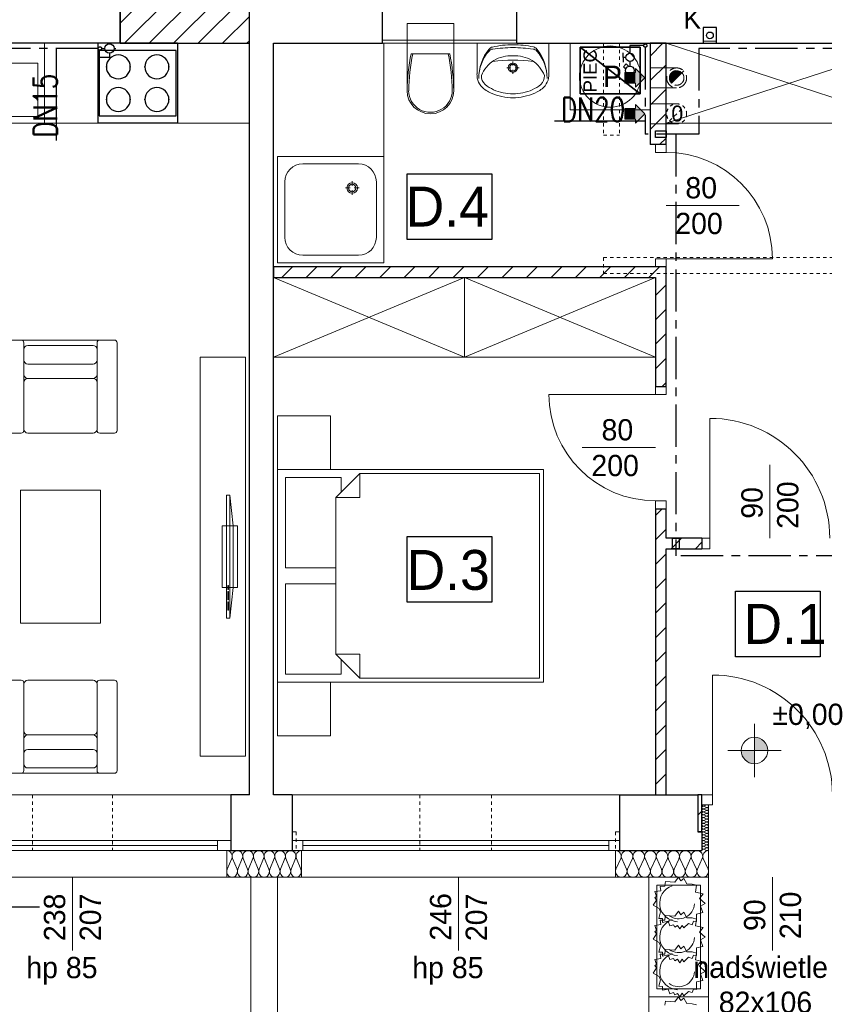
# Model space of a CAD drawing. Extents: x -220425 to -32551, y -64521 to 77206.
# Tile 22 of 59: x -174528 to -168483, y -11171 to -3767. Entities that reach past the tile are written whole.
import ezdxf
from ezdxf.lldxf.tags import DXFTag

# ---------------------------------------------------------------- set-up
doc = ezdxf.new("R2010")
doc.units = 0
doc.header["$MEASUREMENT"] = 0
for name, pattern in [('Hidden Line', [50, 25, -25]), ('Krawędzie ukryte', [150, 100, -50]), ('MITTE', [50.8, 31.75, -6.35, 6.35, -6.35])]:
    doc.linetypes.add(name, pattern=pattern)
for name, color, linetype in [('#op-kan-san', 3, 'Continuous'), ('#opisy', 252, 'Continuous'), ('_MK_opis gazu', 3, 'Continuous'), ('armatura', 6, 'Continuous'), ('Drzwi ArchiCAD', 7, 'Continuous')]:
    doc.layers.add(name, color=color, linetype=linetype)
for name, color, linetype, lineweight, true_color in [('Arch drzwi_Nr_Pióra__4', 7, 'Continuous', 9, 0x029e21), ('Arch obudowy GK_Nr_Pióra__9', 7, 'Continuous', 13, 0x3dad99), ('Arch ocieplenie_Nr_Pióra__22', 7, 'Continuous', 9, 0x7f7f7f), ('Arch okna_Nr_Pióra__4', 7, 'Continuous', 9, 0x029e21), ('arch wypelnienia_Nr_Pióra__89', 7, 'Continuous', 20, 0x71cebe), ('Arch wyposarzenie_Nr_Pióra__4', 7, 'Continuous', 9, 0x029e21), ('Arch wyposarzenie_Nr_Pióra__9', 7, 'Continuous', 13, 0x3dad99), ('Arch wyposazenie_Nr_Pióra__9', 7, 'Continuous', 13, 0x3dad99)]:
    doc.layers.add(name, color=color, linetype=linetype, lineweight=lineweight, true_color=true_color)
for name, color, linetype, lineweight in [('Arch IS_Nr_Pióra__52', 34, 'Continuous', 25), ('Arch kominy_Nr_Pióra__1', 7, 'Continuous', 25), ('Arch kominy_Nr_Pióra__10', 134, 'Continuous', 18), ('Arch kominy_Nr_Pióra__21', 7, 'Continuous', 9), ('Arch opisy_Nr_Pióra__21', 7, 'Continuous', 9), ('Arch schody_Nr_Pióra__21', 7, 'Continuous', 9), ('Arch wyburzenia_Nr_Pióra__46', 5, 'Continuous', 13), ('arch wypelnienia_Nr_Pióra__21', 7, 'Continuous', 9), ('Arch wyposazenie_Nr_Pióra__100', 2, 'Continuous', 25), ('Arch wyposazenie_Nr_Pióra__26', 5, 'Continuous', 35), ('Arch ściany nośne_Nr_Pióra__21', 7, 'Continuous', 9), ('Arch ściany nośne_Nr_Pióra__27', 7, 'Continuous', 30), ('Drzwi ArchiCAD_Nr_Pióra__27', 7, 'Continuous', 30), ('Drzwi ArchiCAD_Nr_Pióra__5', 7, 'Continuous', 13), ('INWENT OPISY_Nr_Pióra__52', 34, 'Continuous', 25), ('INWENT RZĘDNE_Nr_Pióra__21', 7, 'Continuous', 9), ('INWENT.ŚCIANY_Nr_Pióra__1', 7, 'Continuous', 25), ('INWENT.ŚCIANY_Nr_Pióra__101', 8, 'Continuous', 13), ('IS_Zimna_woda', 5, 'SOLID', 30)]:
    doc.layers.add(name, color=color, linetype=linetype, lineweight=lineweight)
doc.styles.add('GENERATED_STYLE_2', font='txt')
doc.styles.add('GENERATED_STYLE_4', font='txt')
doc.styles.add('GENERATED_STYLE_6', font='txt')
doc.styles.add('GENERATED_STYLE_8', font='arial.ttf')
doc.styles.add('ROMANS', font='romans.shx', dxfattribs={"width": 0.85, "height": 0.11})
tags = doc.linetypes.add('SOLID', pattern=[10, 10, 0]).pattern_tags.tags
tags[6:7] = [DXFTag(74, 4), DXFTag(75, 0), DXFTag(340, '0'), DXFTag(46, 0.0), DXFTag(50, 0.0), DXFTag(44, 0.0), DXFTag(45, 0.0)]
tags[4:5] = [DXFTag(74, 4), DXFTag(75, 0), DXFTag(340, '0'), DXFTag(46, 0.0), DXFTag(50, 0.0), DXFTag(44, 0.0), DXFTag(45, 0.0)]
pattern_1 = [(45, (197252.38, 10015.15), (-91.92388, 91.92388), [])]

# ---------------------------------------------------------------- blocks, each defined once
blk = doc.blocks.new('A$C68B6B573')
at = {"layer": 'Arch ściany nośne_Nr_Pióra__21', "linetype": 'Continuous'}
h = blk.add_hatch(dxfattribs=at)
h.set_pattern_fill('Common_Brick', color=252, style=0, pattern_type=2)
h.set_pattern_definition(pattern_1)
h.paths.add_polyline_path([(23480, 6070), (24450, 6070), (24450, 6490), (23480, 6490)], flags=0)
h = blk.add_hatch(dxfattribs=at)
h.set_pattern_fill('Common_Brick', color=252, style=0, pattern_type=2)
h.set_pattern_definition(pattern_1)
h.paths.add_polyline_path([(27580, 6070), (27460, 6070), (27460, 5310), (27500, 5310), (27580, 5310)], flags=0)
h = blk.add_hatch(dxfattribs=at)
h.set_pattern_fill('Common_Brick', color=252, style=0, pattern_type=2)
h.set_pattern_definition(pattern_1)
h.paths.add_polyline_path([(27460, 4390), (24630, 4390), (24630, 4310), (27460, 4310)], flags=0)
h = blk.add_hatch(dxfattribs=at)
h.set_pattern_fill('Common_Brick', color=252, style=0, pattern_type=2)
h.set_pattern_definition(pattern_1)
h.paths.add_polyline_path([(27460, 4310), (27580, 4310), (27580, 4390), (27500, 4390), (27460, 4390)], flags=0)
h = blk.add_hatch(dxfattribs=at)
h.set_pattern_fill('Common_Brick', color=252, style=0, pattern_type=2)
h.set_pattern_definition(pattern_1)
h.paths.add_polyline_path([(27580, 4310), (27500, 4310), (27500, 3490), (27580, 3490)], flags=0)
h = blk.add_hatch(dxfattribs=at)
h.set_pattern_fill('Common_Brick', color=252, style=0, pattern_type=2)
h.set_pattern_definition(pattern_1)
h.paths.add_polyline_path([(27500, 2570), (27500, 420), (27580, 420), (27580, 2570)], flags=0)
h = blk.add_hatch(dxfattribs=at)
h.set_pattern_fill('Common_Brick', color=252, style=0, pattern_type=2)
h.set_pattern_definition(pattern_1)
h.paths.add_polyline_path([(27580, 2270), (27850, 2270), (27850, 2350), (27580, 2350)], flags=0)
h = blk.add_hatch(dxfattribs=at)
h.set_pattern_fill('Common_Brick', color=252, style=0, pattern_type=2)
h.set_pattern_definition(pattern_1)
h.paths.add_polyline_path([(27850, 140), (27850, 420), (27820, 420), (27820, 140)], flags=0)
at = {"layer": 'INWENT RZĘDNE_Nr_Pióra__21', "linetype": 'Continuous'}
for points in [[(28244.6, 752.2), (28344.6, 752.2), (28337, 790.5), (28315.3, 822.9), (28282.9, 844.6), (28244.6, 852.2)], [(28244.6, 752.2), (28144.6, 752.2), (28152.2, 713.9), (28173.9, 681.5), (28206.3, 659.8), (28244.6, 652.2)]]:
    blk.add_hatch(color=252, dxfattribs=at).paths.add_polyline_path(points, flags=0)
at = {"color": 252}
for p, q in [((25635, 4595.4), (25635, 5089.5)), ((25635, 5089.5), (26270.3, 5089.5)), ((26270.3, 5089.5), (26270.3, 4595.4)), ((26270.3, 4595.4), (25635, 4595.4)), ((25635, 1868.5), (25635, 2362.6)), ((25635, 2362.6), (26270.3, 2362.6)), ((26270.3, 2362.6), (26270.3, 1868.5)), ((28102, 1457.3), (28102, 1951.5)), ((28102, 1951.5), (28737.3, 1951.5)), ((28737.3, 1951.5), (28737.3, 1457.3)), ((26270.3, 1868.5), (25635, 1868.5)), ((28737.3, 1457.3), (28102, 1457.3))]:
    blk.add_line(p, q, dxfattribs=at)
at = {"layer": 'Arch IS_Nr_Pióra__52', "color": 252, "linetype": 'Continuous'}
blk.add_circle((27910, 6130), 25, dxfattribs=at)
at = {"layer": 'Arch kominy_Nr_Pióra__1', "color": 252, "linetype": 'Continuous'}
for points in [[(27350, 5770), (27270, 5850), (27350, 5850)], [(27270, 5770), (27270, 5850), (27350, 5770)], [(27350, 5740), (27350, 5880), (27420, 5810)], [(27350, 5500), (27270, 5580), (27350, 5580)], [(27270, 5500), (27270, 5580), (27350, 5500)], [(27350, 5470), (27350, 5610), (27420, 5540)]]:
    blk.add_solid(points, dxfattribs=at)
at = {"layer": 'Arch kominy_Nr_Pióra__21', "color": 252, "linetype": 'Continuous'}
for p, q in [((27270, 5850), (27350, 5850)), ((27270, 5850), (27270, 5770)), ((27350, 5880), (27420, 5810)), ((27350, 5850), (27350, 5880)), ((27660, 5885), (27460, 5885)), ((27460, 5885), (27460, 5735)), ((27420, 5810), (27350, 5740)), ((27270, 5770), (27350, 5770)), ((27350, 5770), (27350, 5740)), ((27660, 5735), (27460, 5735)), ((27270, 5580), (27350, 5580)), ((27270, 5580), (27270, 5500)), ((27350, 5610), (27420, 5540)), ((27350, 5580), (27350, 5610)), ((27660, 5615), (27460, 5615)), ((27460, 5615), (27460, 5465)), ((27270, 5500), (27350, 5500)), ((27420, 5540), (27350, 5470)), ((27350, 5500), (27350, 5470)), ((27660, 5465), (27460, 5465))]:
    blk.add_line(p, q, dxfattribs=at)
at = {"layer": 'Arch kominy_Nr_Pióra__21', "color": 252, "linetype": 'Krawędzie ukryte'}
blk.add_line((27713, 5863), (27607, 5757), dxfattribs=at)
at = {"layer": 'Arch kominy_Nr_Pióra__21', "color": 252, "linetype": 'Hidden Line'}
blk.add_line((27607, 5487), (27713, 5593), dxfattribs=at)
at = {"layer": 'Arch kominy_Nr_Pióra__21', "color": 252, "linetype": 'Krawędzie ukryte'}
for radius in [75, 55]:
    blk.add_circle((27660, 5810), radius, dxfattribs=at)
at = {"layer": 'Arch kominy_Nr_Pióra__21', "color": 252, "linetype": 'Hidden Line'}
blk.add_circle((27660, 5540), 75, dxfattribs=at)
at = {"layer": 'Arch obudowy GK_Nr_Pióra__9', "color": 252, "linetype": 'Continuous'}
for p, q in [((26460, 6095), (25450, 6095)), ((27960, 6085), (27860, 6085)), ((25450, 6070), (26460, 6070)), ((27960, 6070), (27860, 6070))]:
    blk.add_line(p, q, dxfattribs=at)
at = {"layer": 'Arch ocieplenie_Nr_Pióra__22', "color": 252, "linetype": 'Continuous'}
for p, q in [((27885.1, 344.1), (27864.9, 335.1)), ((27864.9, 333.3), (27885.1, 324.3)), ((27885.1, 322.5), (27864.9, 313.6)), ((27864.9, 311.8), (27885.1, 302.8)), ((27885.1, 301), (27864.9, 292)), ((27864.9, 290.2), (27885.1, 281.2)), ((27885.1, 279.4), (27864.9, 270.4)), ((27864.9, 268.6), (27885.1, 259.7)), ((27885.1, 257.8), (27864.9, 248.9)), ((27864.9, 247.1), (27885.1, 238.1)), ((27885.1, 236.3), (27864.9, 227.3)), ((27864.9, 225.5), (27885.1, 216.5)), ((27885.1, 214.7), (27864.9, 205.8)), ((27864.9, 203.9), (27885.1, 195)), ((27885.1, 193.2), (27864.9, 184.2)), ((27864.9, 182.4), (27885.1, 173.4)), ((27885.1, 171.6), (27864.9, 162.6)), ((27864.9, 160.8), (27885.1, 151.8)), ((27885.1, 150), (27864.9, 141.1)), ((27864.9, 139.3), (27885.1, 130.3)), ((27885.1, 128.5), (27864.9, 119.5)), ((27864.9, 117.7), (27885.1, 108.7)), ((27885.1, 106.9), (27864.9, 97.9)), ((27864.9, 96.1), (27885.1, 87.2)), ((27885.1, 85.3), (27864.9, 76.4)), ((27864.9, 74.6), (27885.1, 65.6)), ((27885.1, 63.8), (27864.9, 54.8)), ((27864.9, 53), (27885.1, 44)), ((27885.1, 42.2), (27864.9, 33.3)), ((27864.9, 31.4), (27885.1, 22.5)), ((27885.1, 20.7), (27864.9, 11.7)), ((27864.9, 9.9), (27885.1, 0.9)), ((24283.4, -140.4), (24316.6, -59.6)), ((24323.4, -59.6), (24356.6, -140.4)), ((24363.4, -140.4), (24396.6, -59.6)), ((24403.4, -59.6), (24436.6, -140.4)), ((24443.4, -140.4), (24476.6, -59.6)), ((24483.4, -59.6), (24516.6, -140.4)), ((24523.4, -140.4), (24556.6, -59.6)), ((24563.4, -59.6), (24596.6, -140.4)), ((24603.4, -140.4), (24636.6, -59.6)), ((24643.4, -59.6), (24676.6, -140.4)), ((24683.4, -140.4), (24716.6, -59.6)), ((24723.4, -59.6), (24756.6, -140.4)), ((24763.4, -140.4), (24796.6, -59.6)), ((24803.4, -59.6), (24836.6, -140.4)), ((27203.7, -140.4), (27240.1, -59.6)), ((27247.4, -59.6), (27283.8, -140.4)), ((27291.2, -140.4), (27327.6, -59.6)), ((27334.9, -59.6), (27371.3, -140.4)), ((27378.7, -140.4), (27415.1, -59.6)), ((27422.4, -59.6), (27458.8, -140.4)), ((27466.2, -140.4), (27502.6, -59.6)), ((27509.9, -59.6), (27546.3, -140.4)), ((27553.7, -140.4), (27590.1, -59.6)), ((27597.4, -59.6), (27633.8, -140.4)), ((27641.2, -140.4), (27677.6, -59.6)), ((27684.9, -59.6), (27721.3, -140.4)), ((27728.7, -140.4), (27765.1, -59.6)), ((27772.4, -59.6), (27808.8, -140.4)), ((27816.2, -140.4), (27852.6, -59.6)), ((27859.9, -59.6), (27896.3, -140.4))]:
    blk.add_line(p, q, dxfattribs=at)
for centre, major_axis, ratio, start_param, end_param in [((27860.6, 323.4), (0, -10.8), 0.986338, 2.7288, 6.695979), ((27860.6, 301.9), (0, -10.8), 0.986338, 2.7288, 6.695979), ((27860.6, 345), (0, -10.8), 0.986338, 4.712389, 6.695979), ((27889.4, 334.2), (0, -10.8), 0.986338, 5.870392, 9.837571), ((27889.4, 312.7), (0, -10.8), 0.986338, 5.870392, 9.837571), ((27889.4, 291.1), (0, -10.8), 0.986338, 5.870392, 9.837571), ((27860.6, 280.3), (0, -10.8), 0.986338, 2.7288, 6.695979), ((27860.6, 258.8), (0, -10.8), 0.986338, 2.7288, 6.695979), ((27860.6, 237.2), (0, -10.8), 0.986338, 2.7288, 6.695979), ((27860.6, 215.6), (0, -10.8), 0.986338, 2.7288, 6.695979), ((27889.4, 269.5), (0, -10.8), 0.986338, 5.870392, 9.837571), ((27889.4, 248), (0, -10.8), 0.986338, 5.870392, 9.837571), ((27889.4, 226.4), (0, -10.8), 0.986338, 5.870392, 9.837571), ((27860.6, 194.1), (0, -10.8), 0.986338, 2.7288, 6.695979), ((27860.6, 172.5), (0, -10.8), 0.986338, 2.7288, 6.695979), ((27860.6, 150.9), (0, -10.8), 0.986338, 2.7288, 6.695979), ((27889.4, 204.8), (0, -10.8), 0.986338, 5.870392, 9.837571), ((27889.4, 183.3), (0, -10.8), 0.986338, 5.870392, 9.837571), ((27889.4, 161.7), (0, -10.8), 0.986338, 5.870392, 9.837571), ((27889.4, 140.2), (0, -10.8), 0.986338, 5.870392, 9.837571), ((27860.6, 129.4), (0, -10.8), 0.986338, 2.7288, 6.695979), ((27860.6, 107.8), (0, -10.8), 0.986338, 2.7288, 6.695979), ((27860.6, 86.3), (0, -10.8), 0.986338, 2.7288, 6.695979), ((27860.6, 64.7), (0, -10.8), 0.986338, 2.7288, 6.695979), ((27889.4, 118.6), (0, -10.8), 0.986338, 5.870392, 9.837571), ((27889.4, 97), (0, -10.8), 0.986338, 5.870392, 9.837571), ((27889.4, 75.5), (0, -10.8), 0.986338, 5.870392, 9.837571), ((24280, -42.5), (0, 42.5), 0.940388, 4.299596, 6.283185), ((24360, -42.5), (0, 42.5), 0.940388, 4.299595, 8.266774), ((24440, -42.5), (0, 42.5), 0.940388, 4.299595, 8.266774), ((24520, -42.5), (0, 42.5), 0.940388, 4.299595, 8.266774), ((24600, -42.5), (0, 42.5), 0.940388, 4.299595, 8.266774), ((24680, -42.5), (0, 42.5), 0.940388, 4.299595, 8.266774), ((24760, -42.5), (0, 42.5), 0.940388, 4.299595, 8.266774), ((27200, -42.5), (43.7, 0), 0.972243, 5.870392, 7.853982), ((27287.5, -42.5), (43.7, 0), 0.972243, 5.870392, 9.837571), ((27375, -42.5), (43.7, 0), 0.972243, 5.870392, 9.837571), ((27462.5, -42.5), (43.7, 0), 0.972243, 5.870392, 9.837571), ((27550, -42.5), (43.7, 0), 0.972243, 5.870392, 9.837571), ((27637.5, -42.5), (43.7, 0), 0.972243, 5.870392, 9.837571), ((27725, -42.5), (43.7, 0), 0.972243, 5.870392, 9.837571), ((27812.5, -42.5), (43.7, 0), 0.972243, 5.870392, 9.837571), ((27860.6, 43.1), (0, -10.8), 0.986338, 2.7288, 6.695979), ((27860.6, 21.6), (0, -10.8), 0.986338, 2.7288, 6.695979), ((27860.6, 0), (0, -10.8), 0.986338, 2.7288, 4.712389), ((27889.4, 53.9), (0, -10.8), 0.986338, 5.870392, 9.837571), ((27889.4, 32.3), (0, -10.8), 0.986338, 5.870392, 9.837571), ((27889.4, 10.8), (0, -10.8), 0.986338, 5.870392, 9.837571), ((24840, -42.5), (0, 42.5), 0.940388, 0, 1.983589), ((27900, -42.5), (43.7, 0), 0.972243, 1.570796, 3.554385), ((24320, -157.5), (0, 42.5), 0.940388, 1.158003, 5.125183), ((24400, -157.5), (0, 42.5), 0.940388, 1.158003, 5.125183), ((24480, -157.5), (0, 42.5), 0.940388, 1.158003, 5.125183), ((24560, -157.5), (0, 42.5), 0.940388, 1.158003, 5.125183), ((24640, -157.5), (0, 42.5), 0.940388, 1.158003, 5.125183), ((24720, -157.5), (0, 42.5), 0.940388, 1.158003, 5.125183), ((24800, -157.5), (0, 42.5), 0.940388, 1.158003, 5.125183), ((27243.7, -157.5), (43.7, 0), 0.972243, 2.728799, 6.695979), ((27331.2, -157.5), (43.7, 0), 0.972243, 2.728799, 6.695979), ((27418.7, -157.5), (43.7, 0), 0.972243, 2.728799, 6.695979), ((27506.2, -157.5), (43.7, 0), 0.972243, 2.728799, 6.695979), ((27593.7, -157.5), (43.7, 0), 0.972243, 2.728799, 6.695979), ((27681.2, -157.5), (43.7, 0), 0.972243, 2.728799, 6.695979), ((27768.7, -157.5), (43.7, 0), 0.972243, 2.728799, 6.695979), ((27856.2, -157.5), (43.7, 0), 0.972243, 2.728799, 6.695979)]:
    blk.add_ellipse(centre, major_axis=major_axis, ratio=ratio, start_param=start_param, end_param=end_param, dxfattribs=at)
at = {"layer": 'Arch okna_Nr_Pióra__4', "color": 252, "linetype": 'Continuous'}
for p, q in [((28130, 4850), (27580, 4850)), ((27500, 3030), (26950, 3030)), ((28360, 2350), (28360, 2900)), ((27930, 420), (27930, 1320)), ((21910, 420), (24330, 420)), ((24770, 420), (27230, 420)), ((27850, 420), (27930, 420)), ((27930, 420), (27930, 345)), ((27850, 345), (27930, 345)), ((21930, 75), (24310, 75)), ((24210, 75), (24210, 0)), ((24770, 75), (27230, 75)), ((24850, 75), (24850, 0)), ((27150, 75), (27150, 0)), ((21930, 0), (24310, 0)), ((22010, 37.5), (24210, 37.5)), ((24770, 0), (27230, 0)), ((24850, 37.5), (27150, 37.5)), ((21960, -200), (24280, -200)), ((23120, -200), (23120, -750)), ((24840, -200), (27200, -200)), ((26020, -200), (26020, -750)), ((28380, -200), (28380, -750))]:
    blk.add_line(p, q, dxfattribs=at)
blk.add_arc((27930, 420), 900, 0, 90, dxfattribs=at)
at = {"layer": 'Arch opisy_Nr_Pióra__21', "color": 252, "linetype": 'Continuous'}
for p, q in [((25635, 4595.4), (25635, 5089.5)), ((25635, 5089.5), (26270.3, 5089.5)), ((26270.3, 5089.5), (26270.3, 4595.4)), ((26270.3, 4595.4), (25635, 4595.4)), ((25635, 1868.5), (25635, 2362.6)), ((25635, 2362.6), (26270.3, 2362.6)), ((26270.3, 2362.6), (26270.3, 1868.5)), ((28102, 1457.3), (28102, 1951.5)), ((28102, 1951.5), (28737.3, 1951.5)), ((28737.3, 1951.5), (28737.3, 1457.3)), ((26270.3, 1868.5), (25635, 1868.5)), ((28737.3, 1457.3), (28102, 1457.3))]:
    blk.add_line(p, q, dxfattribs=at)
at = {"layer": 'Arch schody_Nr_Pióra__21', "color": 252, "linetype": 'Continuous'}
for p, q in [((24460, -200), (24460, -7650)), ((24660, -200), (24660, -7650)), ((27900, -200), (27450, -200)), ((27450, -200), (27450, -1100)), ((27900, -1100), (27900, -200)), ((27510, -260), (27510, -1040)), ((27840, -260), (27510, -260)), ((27840, -1040), (27840, -260)), ((27900, -1100), (27450, -1100)), ((27900, -1100), (27450, -1100)), ((27450, -1100), (27450, -2000)), ((27510, -1040), (27840, -1040)), ((27900, -2000), (27900, -1100))]:
    blk.add_line(p, q, dxfattribs=at)
at = {"layer": 'Arch wyburzenia_Nr_Pióra__46', "color": 252, "linetype": 'Continuous'}
for p, q in [((27900, -200), (27900, 345)), ((24280, 0), (24280, -200)), ((24840, -200), (24840, 0)), ((27200, 0), (27200, -200)), ((24280, -200), (24840, -200)), ((27200, -200), (27900, -200))]:
    blk.add_line(p, q, dxfattribs=at)
at = {"layer": 'arch wypelnienia_Nr_Pióra__21', "color": 252, "linetype": 'Continuous'}
blk.add_line((27621.1, 5771.1), (27698.9, 5848.9), dxfattribs=at)
for start, end in [(45, 180), (180, 225)]:
    blk.add_arc((27660, 5810), 55, start, end, dxfattribs=at)
at = {"layer": 'arch wypelnienia_Nr_Pióra__89', "color": 252, "linetype": 'Continuous'}
for points in [[(27621.1, 5771.1), (27609.2, 5820.1), (27621.1, 5848.9)], [(27660, 5810), (27621.1, 5848.9), (27660, 5865)], [(27621.1, 5771.1), (27621.1, 5848.9), (27660, 5810)], [(27660, 5810), (27660, 5865), (27698.9, 5848.9)], [(27609.2, 5789), (27605, 5810), (27609.2, 5820.1)], [(27609.2, 5789), (27609.2, 5820.1), (27621.1, 5771.1)]]:
    blk.add_solid(points, dxfattribs=at)
at = {"layer": 'Arch wyposarzenie_Nr_Pióra__4', "color": 252, "linetype": 'Continuous'}
for p, q in [((27646, -238.2), (27673.8, -200)), ((27673.8, -200), (27690.6, -228.3)), ((27690.6, -228.3), (27714.1, -208.8)), ((27714.1, -208.8), (27735.6, -250.3)), ((27535.2, -268.8), (27571.4, -268.5)), ((27540.2, -302), (27535.2, -268.8)), ((27571.4, -268.5), (27571.8, -261.6)), ((27571.8, -261.6), (27575.9, -232.4)), ((27575.9, -232.4), (27646, -238.2)), ((27735.6, -250.3), (27777, -251.6)), ((27777, -251.6), (27809.1, -260.3)), ((27809.1, -260.3), (27801.9, -311.4)), ((27495.1, -353.1), (27507.5, -345.5)), ((27507.8, -371.9), (27495.1, -353.1)), ((27495.6, -308), (27540.2, -302)), ((27507.5, -345.5), (27495.6, -308)), ((27801.9, -311.4), (27859.2, -324.8)), ((27859.2, -324.8), (27831.6, -359.4)), ((27831.6, -359.4), (27873.3, -397.6)), ((27484.1, -411), (27507.8, -371.9)), ((27528.8, -436.4), (27484.1, -411)), ((27538.1, -460.7), (27528.8, -436.4)), ((27873.3, -397.6), (27840, -416.8)), ((27840, -416.8), (27856.1, -466.7)), ((27525.1, -509.6), (27538.1, -460.7)), ((27553.8, -510.3), (27525.1, -509.6)), ((27553.2, -540), (27553.8, -510.3)), ((27571.4, -523), (27571.8, -516.1)), ((27571.8, -516.1), (27575.9, -486.9)), ((27575.9, -486.9), (27646, -492.6)), ((27646, -492.6), (27673.8, -454.5)), ((27673.8, -454.5), (27690.6, -482.8)), ((27690.6, -482.8), (27714.1, -463.3)), ((27714.1, -463.3), (27735.6, -504.8)), ((27735.6, -504.8), (27777, -506)), ((27777, -506), (27809.1, -514.8)), ((27809.1, -514.8), (27801.9, -565.9)), ((27856.1, -466.7), (27808.5, -477.3)), ((27808.5, -477.3), (27809.8, -533.8)), ((27495.6, -562.5), (27540.2, -556.5)), ((27507.5, -600), (27495.6, -562.5)), ((27535.2, -523.3), (27571.4, -523)), ((27540.2, -556.5), (27535.2, -523.3)), ((27597.4, -530.3), (27553.2, -540)), ((27609.3, -565.5), (27597.4, -530.3)), ((27635.8, -557.6), (27609.3, -565.5)), ((27646.9, -575.1), (27635.8, -557.6)), ((27667.2, -562.7), (27646.9, -575.1)), ((27682.7, -589.4), (27667.2, -562.7)), ((27700.8, -562.6), (27682.7, -589.4)), ((27713.8, -581.4), (27700.8, -562.6)), ((27749.9, -548), (27713.8, -581.4)), ((27776.7, -557.5), (27749.9, -548)), ((27786.6, -530.7), (27776.7, -557.5)), ((27809.8, -533.8), (27786.6, -530.7)), ((27801.9, -565.9), (27859.2, -579.3)), ((27859.2, -579.3), (27831.6, -613.9)), ((27484.1, -665.5), (27507.8, -626.3)), ((27528.8, -690.9), (27484.1, -665.5)), ((27495.1, -607.5), (27507.5, -600)), ((27507.8, -626.3), (27495.1, -607.5)), ((27831.6, -613.9), (27873.3, -652.1)), ((27873.3, -652.1), (27840, -671.3)), ((27525.1, -764), (27538.1, -715.2)), ((27538.1, -715.2), (27528.8, -690.9)), ((27646, -748.7), (27673.8, -710.6)), ((27673.8, -710.6), (27690.6, -738.9)), ((27690.6, -738.9), (27714.1, -719.4)), ((27714.1, -719.4), (27735.6, -760.8)), ((27856.1, -721.2), (27808.5, -731.8)), ((27808.5, -731.8), (27809.8, -788.3)), ((27840, -671.3), (27856.1, -721.2)), ((27495.6, -818.6), (27540.2, -812.6)), ((27553.8, -764.8), (27525.1, -764)), ((27535.2, -779.4), (27571.4, -779)), ((27540.2, -812.6), (27535.2, -779.4)), ((27553.2, -794.5), (27553.8, -764.8)), ((27597.4, -784.8), (27553.2, -794.5)), ((27571.4, -779), (27571.8, -772.1)), ((27571.8, -772.1), (27575.9, -743)), ((27575.9, -743), (27646, -748.7)), ((27609.3, -820), (27597.4, -784.8)), ((27635.8, -812), (27609.3, -820)), ((27646.9, -829.5), (27635.8, -812)), ((27749.9, -802.5), (27713.8, -835.9)), ((27735.6, -760.8), (27777, -762.1)), ((27776.7, -811.9), (27749.9, -802.5)), ((27786.6, -785.2), (27776.7, -811.9)), ((27777, -762.1), (27809.1, -770.9)), ((27809.8, -788.3), (27786.6, -785.2)), ((27809.1, -770.9), (27801.9, -822)), ((27484.1, -921.6), (27507.8, -882.4)), ((27495.1, -863.6), (27507.5, -856)), ((27507.8, -882.4), (27495.1, -863.6)), ((27507.5, -856), (27495.6, -818.6)), ((27667.2, -817.2), (27646.9, -829.5)), ((27682.7, -843.9), (27667.2, -817.2)), ((27700.8, -817.1), (27682.7, -843.9)), ((27713.8, -835.9), (27700.8, -817.1)), ((27801.9, -822), (27859.2, -835.4)), ((27859.2, -835.4), (27831.6, -870)), ((27831.6, -870), (27873.3, -908.2)), ((27528.8, -947), (27484.1, -921.6)), ((27538.1, -971.3), (27528.8, -947)), ((27873.3, -908.2), (27840, -927.4)), ((27840, -927.4), (27856.1, -977.3)), ((27525.1, -1020.1), (27538.1, -971.3)), ((27553.8, -1020.8), (27525.1, -1020.1)), ((27553.2, -1050.6), (27553.8, -1020.8)), ((27856.1, -977.3), (27808.5, -987.9)), ((27808.5, -987.9), (27809.8, -1044.4)), ((27597.4, -1040.8), (27553.2, -1050.6)), ((27609.3, -1076.1), (27597.4, -1040.8)), ((27635.8, -1068.1), (27609.3, -1076.1)), ((27646.9, -1085.6), (27635.8, -1068.1)), ((27646, -1138.2), (27673.8, -1100)), ((27667.2, -1073.3), (27646.9, -1085.6)), ((27682.7, -1100), (27667.2, -1073.3)), ((27673.8, -1100), (27690.6, -1128.3)), ((27700.8, -1073.1), (27682.7, -1100)), ((27690.6, -1128.3), (27714.1, -1108.8)), ((27713.8, -1091.9), (27700.8, -1073.1)), ((27749.9, -1058.6), (27713.8, -1091.9)), ((27714.1, -1108.8), (27735.6, -1150.3)), ((27776.7, -1068), (27749.9, -1058.6)), ((27786.6, -1041.3), (27776.7, -1068)), ((27809.8, -1044.4), (27786.6, -1041.3)), ((27571.8, -1161.6), (27575.9, -1132.4)), ((27575.9, -1132.4), (27646, -1138.2)), ((27735.6, -1150.3), (27777, -1151.6)), ((27777, -1151.6), (27809.1, -1160.3))]:
    blk.add_line(p, q, dxfattribs=at)
for centre, major_axis, start_param, end_param in [((27675, -395.5), (142.6, 0), 1.927535, 4.652962), ((27675, -395.5), (119.4, 0), 4.078423, 6.243896), ((27675, -650), (142.6, 0), 1.927535, 4.652962), ((27675, -650), (119.4, 0), 4.078423, 6.243896), ((27675, -906.1), (142.6, 0), 1.927535, 4.652962), ((27675, -906.1), (119.4, 0), 4.078423, 6.243896)]:
    blk.add_ellipse(centre, major_axis=major_axis, ratio=0.982005, start_param=start_param, end_param=end_param, dxfattribs=at)
at = {"layer": 'Arch wyposarzenie_Nr_Pióra__9', "color": 252, "linetype": 'Continuous'}
for p, q in [((25460, 4420), (25460, 6070)), ((26699.9, 6070), (26159.9, 6070)), ((26159.9, 6070), (26159.9, 5841.5)), ((26344.8, 6070), (26515, 6070)), ((26699.9, 6070), (26699.9, 5841.5)), ((26430, 5932.2), (26430, 5903.3)), ((26384.5, 5886.7), (26413.3, 5886.7)), ((26430, 5870), (26430, 5841.2)), ((26446.7, 5886.7), (26475.5, 5886.7)), ((24660, 5220), (25460, 5220)), ((24660, 4420), (24660, 5220)), ((25460, 4420), (25460, 5220)), ((24851.2, 5163.8), (25268.7, 5163.8)), ((24716.2, 4611.2), (24716.2, 5028.7)), ((25206.7, 4982.2), (25171, 4982.2)), ((25222.2, 4997.7), (25222.2, 5033.4)), ((25222.2, 4931), (25222.2, 4966.7)), ((25273.4, 4982.2), (25237.7, 4982.2)), ((25403.7, 4611.2), (25403.7, 5028.7)), ((24851.2, 4476.2), (25268.7, 4476.2)), ((24660, 4420), (25460, 4420))]:
    blk.add_line(p, q, dxfattribs=at)
for centre, radius in [((27160, 5820), 230), ((26430, 5886.7), 35), ((26430, 5886.7), 25), ((25222.2, 4982.2), 39.4), ((25222.2, 4982.2), 28.1)]:
    blk.add_circle(centre, radius, dxfattribs=at)
for centre, radius, start, end in [((26513.4, 5812), 339.6, 140.74225, 180.98472), ((26478.9, 5810.2), 305.1, 138.60196, 180.75418), ((26283.8, 5982.2), 45, 97.90792, 138.60197), ((26285.3, 5998.4), 45, 102.77149, 140.74225), ((26424.8, 5383.1), 675.9, 89.56719, 102.77149), ((26436.4, 4883.9), 1153.8, 90.32245, 97.90792), ((26435.6, 5383.1), 675.9, 77.30598, 90.51028), ((26424.7, 4883.9), 1153.8, 82.16955, 89.75502), ((26575.8, 5982.4), 45, 41.47551, 82.16955), ((26574.3, 5998.6), 45, 39.33522, 77.30598), ((26346.4, 5811.9), 339.6, 359.09275, 39.33522), ((26380.9, 5810.1), 305.1, 359.32329, 41.47551), ((26417, 5739), 240.7, 122.84422, 158.44807), ((26429.9, 4959.2), 984.9, 81.17345, 98.82043), ((26410.6, 5735.1), 240.6, 85.39402, 121.05606), ((26449.2, 5735.1), 240.6, 58.94394, 94.60598), ((26442.8, 5739), 240.7, 21.55193, 57.15578), ((26297.1, 5835.6), 137.4, 177.54482, 231.25458), ((26273.9, 5821.9), 80.9, 176.06939, 229.19839), ((26585.9, 5821.9), 80.9, 310.80161, 3.93061), ((26562.7, 5835.6), 137.4, 308.74542, 2.45518), ((26344.1, 5894.6), 212.8, 231.31519, 242.84286), ((26406.5, 5987.3), 293, 230.71494, 260.00224), ((26443.6, 6103.6), 444.2, 243.7403, 265.79476), ((26416.2, 6103.6), 444.2, 274.20524, 296.2597), ((26453.3, 5987.3), 293, 279.99776, 309.28506), ((26515.6, 5894.6), 212.8, 297.15714, 308.68481), ((26429.9, 6006.6), 316.7, 256.43339, 283.56661), ((26429.9, 5930), 270, 265.98758, 274.01242), ((24851.2, 5028.7), 135, 90, 180), ((25268.7, 5028.7), 135, 0, 90), ((24851.2, 4611.2), 135, 180, 270), ((25268.7, 4611.2), 135, 270, 0)]:
    blk.add_arc(centre, radius, start, end, dxfattribs=at)
at = {"layer": 'Arch wyposazenie_Nr_Pióra__100', "color": 252, "linetype": 'Continuous'}
for p, q in [((23310, 6070), (23310, 5470)), ((23910, 6070), (23310, 6070)), ((23320, 6015), (23320, 5525)), ((23900, 6015), (23320, 6015)), ((23900, 5525), (23900, 6015)), ((23910, 6070), (23910, 5470)), ((23320, 5525), (23900, 5525)), ((23910, 5470), (23310, 5470))]:
    blk.add_line(p, q, dxfattribs=at)
for centre, start, end in [((23465, 5892.5), 0, 180), ((23755, 5892.5), 0, 180), ((23465, 5892.5), 180, 0), ((23755, 5892.5), 180, 0), ((23465, 5647.5), 0, 180), ((23755, 5647.5), 0, 180), ((23465, 5647.5), 180, 0), ((23755, 5647.5), 180, 0)]:
    blk.add_arc(centre, 90, start, end, dxfattribs=at)
for p in [(23375, 5892.5), (23555, 5892.5), (23665, 5892.5), (23845, 5892.5), (23375, 5647.5), (23555, 5647.5), (23665, 5647.5), (23845, 5647.5)]:
    blk.add_point(p, dxfattribs=at)
at = {"layer": 'Arch wyposazenie_Nr_Pióra__26', "color": 252, "linetype": 'Continuous'}
for p, q in [((26935, 6040), (27385, 5690)), ((26935, 6040), (27385, 6040)), ((26935, 5690), (26935, 6040)), ((27385, 6040), (27385, 5690)), ((27385, 5690), (26935, 5690))]:
    blk.add_line(p, q, dxfattribs=at)
at = {"layer": 'Arch wyposazenie_Nr_Pióra__9', "color": 252, "linetype": 'Continuous'}
for p, q in [((25985, 6220), (25635, 6220)), ((25635, 6070), (25635, 6220)), ((25985, 6070), (25985, 6220)), ((22310, 6070), (22910, 6070)), ((22910, 5470), (22910, 6070)), ((25985, 6070), (25635, 6070)), ((25635, 5713.9), (25635, 6070)), ((25985, 5713.9), (25985, 6070)), ((26860, 6070), (26860, 5570)), ((27460, 6070), (26860, 6070)), ((27460, 5570), (27460, 6070)), ((29420, 5470), (27580, 6070)), ((27580, 5470), (29430, 6070)), ((25665.2, 5992.2), (25954.8, 5992.2)), ((22360, 5920), (22860, 5920)), ((22860, 5920), (22860, 5520)), ((26860, 5570), (27460, 5570)), ((22860, 5520), (22360, 5520)), ((20710, 5470), (24450, 5470)), ((22310, 5470), (22910, 5470)), ((27580, 5470), (29420, 5470)), ((26065, 3710), (24630, 4310)), ((24630, 3710), (26065, 4310)), ((26065, 4310), (26065, 3710)), ((26065, 3710), (27500, 4310)), ((27500, 3710), (26065, 4310)), ((26065, 4310), (26065, 3710)), ((22625, 3838.8), (22735, 3838.8)), ((22735, 3838.8), (23325, 3838.8)), ((22755, 3818.8), (22755, 3158.8)), ((23275, 3798.8), (22785, 3798.8)), ((23305, 3818.8), (23305, 3768.8)), ((23435, 3838.8), (23325, 3838.8)), ((23455, 3158.8), (23455, 3818.8)), ((22755, 3768.8), (22755, 3580.2)), ((23305, 3580.2), (23305, 3768.8)), ((23305, 3768.8), (23305, 3580.2)), ((24080, 710), (24080, 3710)), ((24080, 3710), (24420, 3710)), ((24420, 3710), (24420, 710)), ((26065, 3710), (24630, 3710)), ((26065, 3710), (27500, 3710)), ((22785, 3658.8), (23275, 3658.8)), ((23305, 3580.2), (23305, 3520.2)), ((23305, 3580.2), (23305, 3520.2)), ((22755, 3168.8), (22755, 3520.2)), ((22785, 3550.2), (23275, 3550.2)), ((22785, 3550.2), (23275, 3550.2)), ((23305, 3168.8), (23305, 3520.2)), ((23305, 3520.2), (23305, 3168.8)), ((24660, 3270), (24660, 2866.2)), ((25060, 3270), (24660, 3270)), ((25060, 2866.2), (25060, 3270)), ((22735, 3138.8), (22625, 3138.8)), ((23275, 3138.8), (22785, 3138.8)), ((23325, 3138.8), (23435, 3138.8)), ((24660, 2866.2), (25060, 2866.2)), ((24660, 2866.2), (26660, 2866.2)), ((24660, 2866.2), (24660, 1266.2)), ((25100, 2656.2), (25280, 2836.2)), ((25280, 2836.2), (25280, 2656.2)), ((25280, 2836.2), (26630, 2836.2)), ((26630, 2836.2), (26630, 2066.2)), ((26660, 2866.2), (26660, 1266.2)), ((24720, 2806.2), (25140, 2806.2)), ((24720, 2126.2), (24720, 2806.2)), ((25140, 2806.2), (25140, 2696.2)), ((22730, 2710), (22730, 1710)), ((23330, 2710), (22730, 2710)), ((23330, 1710), (23330, 2710)), ((24302.2, 2672.8), (24277.2, 2672.8)), ((24277.2, 2672.8), (24277.2, 1747.2)), ((24327.2, 2441.4), (24302.2, 2672.8)), ((24302.2, 2672.8), (24302.2, 1747.2)), ((25140, 2696.2), (25100, 2656.2)), ((25100, 2656.2), (25100, 2126.2)), ((25100, 2066.2), (25100, 2656.2)), ((25100, 2656.2), (25280, 2656.2)), ((24360, 2441.4), (24244.3, 2441.4)), ((24244.3, 2441.4), (24244.3, 1978.6)), ((24327.2, 1978.6), (24327.2, 2441.4)), ((24360, 1978.6), (24360, 2441.4)), ((25100, 2126.2), (24720, 2126.2)), ((24720, 2006.2), (25100, 2006.2)), ((24720, 1326.2), (24720, 2006.2)), ((25100, 1476.2), (25100, 2066.2)), ((25100, 2006.2), (25100, 1476.2)), ((26630, 2066.2), (26630, 1296.2)), ((24244.3, 1978.6), (24360, 1978.6)), ((24287.2, 1963.2), (24287.2, 1994)), ((24287.2, 1994), (24293.4, 1994)), ((24293.4, 1963.2), (24287.2, 1963.2)), ((24287.2, 1947.8), (24293.4, 1947.8)), ((24287.2, 1886.1), (24287.2, 1947.8)), ((24293.4, 1994), (24293.4, 1963.2)), ((24293.4, 1947.8), (24293.4, 1886.1)), ((24302.2, 1747.2), (24327.2, 1978.6)), ((24293.4, 1886.1), (24287.2, 1886.1)), ((24287.2, 1808.9), (24287.2, 1870.6)), ((24287.2, 1870.6), (24293.4, 1870.6)), ((24293.4, 1870.6), (24293.4, 1808.9)), ((24293.4, 1808.9), (24287.2, 1808.9)), ((22730, 1710), (23330, 1710)), ((24277.2, 1747.2), (24302.2, 1747.2)), ((25100, 1476.2), (25140, 1436.2)), ((25280, 1296.2), (25100, 1476.2)), ((25100, 1476.2), (25280, 1476.2)), ((25140, 1436.2), (25140, 1326.2)), ((25280, 1296.2), (25280, 1476.2)), ((22735, 1281.2), (22625, 1281.2)), ((22755, 601.2), (22755, 1261.2)), ((23275, 1281.2), (22785, 1281.2)), ((23325, 1281.2), (23435, 1281.2)), ((23455, 1261.2), (23455, 601.2)), ((24660, 862.5), (24660, 1266.2)), ((24660, 1266.2), (25060, 1266.2)), ((26660, 1266.2), (24660, 1266.2)), ((25140, 1326.2), (24720, 1326.2)), ((25060, 1266.2), (25060, 862.5)), ((26630, 1296.2), (25280, 1296.2)), ((22755, 1251.2), (22755, 899.8)), ((23305, 1251.2), (23305, 899.8)), ((23305, 899.8), (23305, 1251.2)), ((23305, 839.8), (23305, 899.8)), ((23305, 839.8), (23305, 899.8)), ((22755, 651.2), (22755, 839.8)), ((22785, 869.8), (23275, 869.8)), ((22785, 869.8), (23275, 869.8)), ((23305, 839.8), (23305, 651.2)), ((23305, 651.2), (23305, 839.8)), ((25060, 862.5), (24660, 862.5)), ((22785, 761.2), (23275, 761.2)), ((24420, 710), (24080, 710)), ((23275, 621.2), (22785, 621.2)), ((23305, 601.2), (23305, 651.2)), ((22625, 581.2), (22735, 581.2)), ((22735, 581.2), (23325, 581.2)), ((23435, 581.2), (23325, 581.2))]:
    blk.add_line(p, q, dxfattribs=at)
for centre, radius, start, end in [((22735, 3818.8), 20, 0, 90), ((22785, 3768.8), 30, 90, 180), ((23275, 3768.8), 30, 0, 90), ((23325, 3818.8), 20, 90, 180), ((23435, 3818.8), 20, 0, 90), ((22785, 3688.8), 30, 180, 270), ((23275, 3688.8), 30, 270, 0), ((22785, 3580.2), 30, 180, 270), ((23275, 3580.2), 30, 270, 0), ((22785, 3520.2), 30, 90, 180), ((23275, 3520.2), 30, 0, 90), ((22735, 3158.8), 20, 270, 0), ((22785, 3168.8), 30, 180, 270), ((23275, 3168.8), 30, 270, 0), ((23325, 3158.8), 20, 180, 270), ((23435, 3158.8), 20, 270, 0), ((22735, 1261.2), 20, 0, 90), ((22785, 1251.2), 30, 90, 180), ((23275, 1251.2), 30, 0, 90), ((23325, 1261.2), 20, 90, 180), ((23435, 1261.2), 20, 0, 90), ((22785, 899.8), 30, 180, 270), ((23275, 899.8), 30, 270, 0), ((22785, 839.8), 30, 90, 180), ((23275, 839.8), 30, 0, 90), ((22785, 731.2), 30, 90, 180), ((23275, 731.2), 30, 0, 90), ((22735, 601.2), 20, 270, 0), ((22785, 651.2), 30, 180, 270), ((23275, 651.2), 30, 270, 0), ((23325, 601.2), 20, 180, 270), ((23435, 601.2), 20, 270, 0)]:
    blk.add_arc(centre, radius, start, end, dxfattribs=at)
for centre, major_axis, start_param, end_param in [((27136.2, 5693.9), (1501.3, 0), 2.940225, 3.128195), ((27136.2, 5693.9), (1489.9, 0), 2.938667, 3.128195), ((24483.8, 5693.9), (1489.9, 0), 0.013398, 0.202926), ((24483.8, 5693.9), (1501.3, 0), 0.013398, 0.201367), ((25810, 5713.9), (175, 0), 3.141593, 6.283185), ((25810, 5713.9), (163.6, 0), 3.141593, 6.298351)]:
    blk.add_ellipse(centre, major_axis=major_axis, ratio=0.99359, start_param=start_param, end_param=end_param, dxfattribs=at)
at = {"layer": 'Arch ściany nośne_Nr_Pióra__27', "color": 252, "linetype": 'Continuous'}
for p, q in [((23480, 6490), (23480, 6070)), ((24450, 6070), (24450, 6490)), ((23480, 6070), (24450, 6070)), ((27460, 6070), (27460, 5310)), ((27580, 6070), (27460, 6070)), ((27580, 5310), (27580, 6070)), ((27500, 5310), (27460, 5310)), ((27580, 5310), (27500, 5310)), ((24630, 4390), (24630, 4310)), ((27460, 4390), (24630, 4390)), ((27500, 4390), (27460, 4390)), ((27580, 4390), (27500, 4390)), ((27580, 4310), (27580, 4390)), ((24630, 4310), (27460, 4310)), ((27460, 4310), (27500, 4310)), ((27500, 4310), (27500, 3490)), ((27580, 3490), (27580, 4310)), ((27500, 3490), (27580, 3490)), ((27500, 2570), (27500, 420)), ((27500, 2570), (27580, 2570)), ((27580, 2350), (27580, 2570)), ((27850, 2350), (27580, 2350)), ((27850, 2350), (27850, 2270)), ((27580, 420), (27580, 2270)), ((27580, 2270), (27850, 2270)), ((27500, 420), (27580, 420)), ((27820, 420), (27820, 140)), ((27850, 420), (27820, 420)), ((27850, 140), (27850, 420)), ((27820, 140), (27850, 140))]:
    blk.add_line(p, q, dxfattribs=at)
at = {"layer": 'Drzwi ArchiCAD_Nr_Pióra__27', "color": 252, "linetype": 'Continuous'}
for p, q in [((27580, 5310), (27500, 5310)), ((27580, 4390), (27500, 4390)), ((27500, 3490), (27580, 3490)), ((27500, 2570), (27580, 2570)), ((27850, 2350), (27850, 2270))]:
    blk.add_line(p, q, dxfattribs=at)
at = {"layer": 'Drzwi ArchiCAD_Nr_Pióra__5', "color": 252, "linetype": 'Continuous'}
for p, q in [((27580, 5310), (27500, 5310)), ((27500, 5310), (27500, 5250)), ((27580, 5250), (27580, 5310)), ((27500, 5250), (27580, 5250)), ((27500, 4450), (27500, 4390)), ((27580, 4450), (27500, 4450)), ((27580, 4450), (28380, 4450)), ((27580, 4390), (27580, 4450)), ((27500, 4390), (27580, 4390)), ((27580, 3490), (27500, 3490)), ((27500, 3490), (27500, 3430)), ((27580, 3430), (27580, 3490)), ((27500, 3430), (26700, 3430)), ((27500, 3430), (27580, 3430)), ((27910, 2350), (27910, 3250)), ((27500, 2630), (27500, 2570)), ((27580, 2630), (27500, 2630)), ((27580, 2570), (27580, 2630)), ((27500, 2570), (27580, 2570)), ((27850, 2270), (27850, 2350)), ((27850, 2350), (27910, 2350)), ((27910, 2350), (27910, 2270)), ((27910, 2270), (27850, 2270))]:
    blk.add_line(p, q, dxfattribs=at)
for centre, radius, start, end in [((27580, 4450), 800, 0, 90), ((27500, 3430), 800, 180, 270), ((27910, 2350), 900, 0, 90)]:
    blk.add_arc(centre, radius, start, end, dxfattribs=at)
at = {"layer": 'INWENT RZĘDNE_Nr_Pióra__21', "color": 252, "linetype": 'Continuous'}
for p, q in [((28244.6, 552.2), (28244.6, 952.2)), ((28044.6, 752.2), (28444.6, 752.2))]:
    blk.add_line(p, q, dxfattribs=at)
blk.add_circle((28244.6, 752.2), 100, dxfattribs=at)
at = {"layer": 'INWENT.ŚCIANY_Nr_Pióra__1', "color": 252, "linetype": 'Continuous'}
for p, q in [((23480, 6070), (23480, 6490)), ((24450, 6070), (24450, 6490)), ((25450, 6070), (25450, 6490)), ((26460, 6070), (26460, 6490)), ((27960, 6190), (27860, 6190)), ((27860, 6190), (27860, 6070)), ((27960, 6070), (27960, 6190)), ((23480, 6070), (17430, 6070)), ((24450, 420), (24450, 6070)), ((24630, 6070), (25450, 6070)), ((24630, 420), (24630, 6070)), ((26460, 6070), (32380, 6070)), ((24450, 420), (24310, 420)), ((24310, 420), (24310, 0)), ((24770, 420), (24630, 420)), ((24770, 420), (24770, 0)), ((27230, 420), (27820, 420)), ((27230, 420), (27230, 0)), ((27820, 420), (27820, 140)), ((27850, 140), (27820, 140)), ((27850, 140), (27850, 0)), ((24310, 0), (24770, 0)), ((24770, 0), (24800, 0)), ((27230, 0), (27850, 0))]:
    blk.add_line(p, q, dxfattribs=at)
at = {"layer": 'INWENT.ŚCIANY_Nr_Pióra__101', "color": 252, "linetype": 'Hidden Line'}
for p, q in [((27110, 6070), (27110, 5380)), ((27230, 6070), (27230, 5380)), ((27960, 6070), (27860, 6070)), ((27110, 5380), (27230, 5380)), ((27110, 4460), (27110, 4340)), ((27110, 4460), (28990, 4460)), ((27110, 4340), (28990, 4340)), ((22820, 420), (22820, 0)), ((23420, 420), (22820, 420)), ((23420, 420), (23420, 0)), ((25730, 420), (25730, 0)), ((26270, 420), (25730, 420)), ((26270, 420), (26270, 0)), ((24800, 140), (24770, 140)), ((24800, 140), (24800, 0)), ((27200, 140), (27230, 140)), ((27200, 140), (27200, 0)), ((22820, 0), (23420, 0)), ((25730, 0), (26270, 0)), ((27200, 0), (27230, 0))]:
    blk.add_line(p, q, dxfattribs=at)
at = {"layer": 'Arch drzwi_Nr_Pióra__4', "color": 252, "linetype": 'Continuous', "style": 'GENERATED_STYLE_6'}
for s, p in [('80', (27725.5, 4904.2)), ('200', (27649.3, 4635.5)), ('80', (27095.5, 3084.2)), ('200', (27019.3, 2815.5)), ('nadświetle', (27785.7, -957.3)), ('82x106', (27976.2, -1220.5))]:
    blk.add_text(s, height=160, dxfattribs=at).set_placement(p)
for s, p in [('200', (28574.5, 2419.3)), ('90', (28305.8, 2495.5)), ('210', (28594.5, -665.5)), ('90', (28325.8, -604.5))]:
    blk.add_text(s, height=160, rotation=90, dxfattribs=at).set_placement(p)
at = {"layer": 'Arch kominy_Nr_Pióra__10', "color": 252, "linetype": 'Continuous', "style": 'GENERATED_STYLE_6'}
blk.add_text('0', height=120, dxfattribs=at).set_placement((27620, 5481.8))
at = {"layer": 'Arch okna_Nr_Pióra__4', "color": 252, "linetype": 'Continuous', "style": 'GENERATED_STYLE_6'}
for s, p in [('238', (23065.8, -680.7)), ('207', (23334.5, -680.7)), ('246', (25965.8, -676.9)), ('207', (26234.5, -680.7))]:
    blk.add_text(s, height=160, rotation=90, dxfattribs=at).set_placement(p)
for p in [(22773.3, -959.4), (25673.3, -959.4)]:
    blk.add_text('hp 85', height=160, dxfattribs=at).set_placement(p)
at = {"layer": 'Arch opisy_Nr_Pióra__21', "color": 252, "linetype": 'Continuous', "style": 'GENERATED_STYLE_8'}
blk.add_text('PIEC', height=100, rotation=90, dxfattribs=at).set_placement((27059.5, 5700.6))
at = {"layer": 'Arch opisy_Nr_Pióra__21', "color": 252, "linetype": 'Continuous', "style": 'GENERATED_STYLE_4'}
for s, p in [('D.4', (25624.1, 4692.4)), ('D.3', (25631.2, 1960.5)), ('D.1', (28162.5, 1554.4))]:
    blk.add_text(s, height=300, dxfattribs=at).set_placement(p)
at = {"layer": 'Arch wyposazenie_Nr_Pióra__9', "color": 252, "linetype": 'Continuous', "style": 'GENERATED_STYLE_6'}
blk.add_text('P', height=160, dxfattribs=at).set_placement((27106.7, 5741.7))
at = {"layer": 'INWENT OPISY_Nr_Pióra__52', "color": 252, "linetype": 'Continuous', "style": 'GENERATED_STYLE_6'}
blk.add_text('K', height=150, dxfattribs=at).set_placement((27710, 6180.2))
at = {"layer": 'INWENT RZĘDNE_Nr_Pióra__21', "color": 252, "insert": (28379.3, 914.9), "char_height": 160, "attachment_point": 7, "style": 'GENERATED_STYLE_2'}
blk.add_mtext('{±0,00}', dxfattribs=at)

msp = doc.modelspace()

# ---------------------------------------------------------------- linework, layer by layer
at = {"layer": '#op-kan-san', "color": 7}
for p, q in [((-174250.725, -4676.475), (-174250.725, -3982.297)), ((-170511.291, -4528.786), (-169827.78, -4528.786)), ((-174380.932, -10439.987), (-175995.583, -10439.987))]:
    msp.add_line(p, q, dxfattribs=at)
at = {"layer": '_MK_opis gazu', "color": 6}
for p, q in [((-169995.218, -4051.076), (-169995.348, -4015.512)), ((-169973.38, -4050.996), (-169995.218, -4051.076)), ((-169995.218, -4051.076), (-169995.087, -4086.639))]:
    msp.add_line(p, q, dxfattribs=at)
for points in [[(-169672.38, -4653.625), (-169752.38, -4653.625), (-169752.289, -4603.625), (-169672.289, -4603.625), (-169672.38, -4653.625)], [(-169572.719, -7665.202), (-169572.719, -7745.194), (-169622.719, -7745.103), (-169622.719, -7665.11), (-169572.719, -7665.202)]]:
    msp.add_lwpolyline(points, dxfattribs=at)
msp.add_ellipse((-169942.252, -4050.917), major_axis=(21.93, 22.091), ratio=1, start_param=3.92699082, end_param=10.21017612, dxfattribs=at)
at = {"layer": 'armatura'}
for p, q in [((-173854.22, -4052.157), (-173928.408, -4052.157)), ((-173854.22, -4019.156), (-173854.22, -4052.157)), ((-169971.575, -4100.507), (-169991.95, -4120.882)), ((-169974.613, -4138.219), (-169991.95, -4120.882)), ((-169954.238, -4117.844), (-169971.575, -4100.507))]:
    msp.add_line(p, q, dxfattribs=at)
for centre, radius in [((-173854.22, -3983.528), 35.628), ((-169944.179, -4148.278), 32.053)]:
    msp.add_circle(centre, radius, dxfattribs=at)
at = {"layer": 'IS_Zimna_woda', "color": 2, "linetype": 'MITTE', "ltscale": 10}
for p, q in [((-173938.479, -3983.528), (-178165.974, -3983.528)), ((-173913.479, -3983.528), (-173889.848, -3983.528)), ((-173818.592, -3983.528), (-173805.246, -3983.528)), ((-169840.28, -3962.451), (-169943.615, -3962.451)), ((-169943.615, -3962.451), (-169943.615, -4019.819)), ((-169827.78, -3974.951), (-169827.78, -4628.625)), ((-165127.938, -3983.528), (-169426.492, -3983.528)), ((-169426.492, -3983.528), (-169426.492, -4628.625)), ((-169944.054, -4081.993), (-169944.179, -4116.225)), ((-169944.179, -4180.331), (-169944.255, -4200.958)), ((-169426.492, -4628.625), (-169827.78, -4628.625)), ((-169597.719, -4628.625), (-169597.719, -7799.64)), ((-167719.34, -7799.64), (-169597.719, -7799.64))]:
    msp.add_line(p, q, dxfattribs=at)
for centre in [(-173925.979, -3983.528), (-169827.78, -3962.451)]:
    msp.add_circle(centre, 12.5, dxfattribs=at)

# ---------------------------------------------------------------- block references
at = {"layer": 'Drzwi ArchiCAD'}
msp.add_blockref('A$C68B6B573', (-197252.38, -10015.148), dxfattribs=at)

# ---------------------------------------------------------------- texts
at = {"layer": '#opisy', "color": 3, "insert": (-174335.914, -4654.076), "char_height": 180, "width": 460.74929, "attachment_point": 4, "rotation": 90, "line_spacing_factor": 0.6, "style": 'ROMANS'}
msp.add_mtext('\\W0.75;DN15', dxfattribs=at)
at = {"layer": '#opisy', "color": 3, "insert": (-170460.839, -4443.597), "char_height": 180, "width": 460.74929, "attachment_point": 4, "line_spacing_factor": 0.6, "style": 'ROMANS'}
msp.add_mtext('{\\W0.75;DN20}', dxfattribs=at)

doc.saveas('drawing.dxf')
